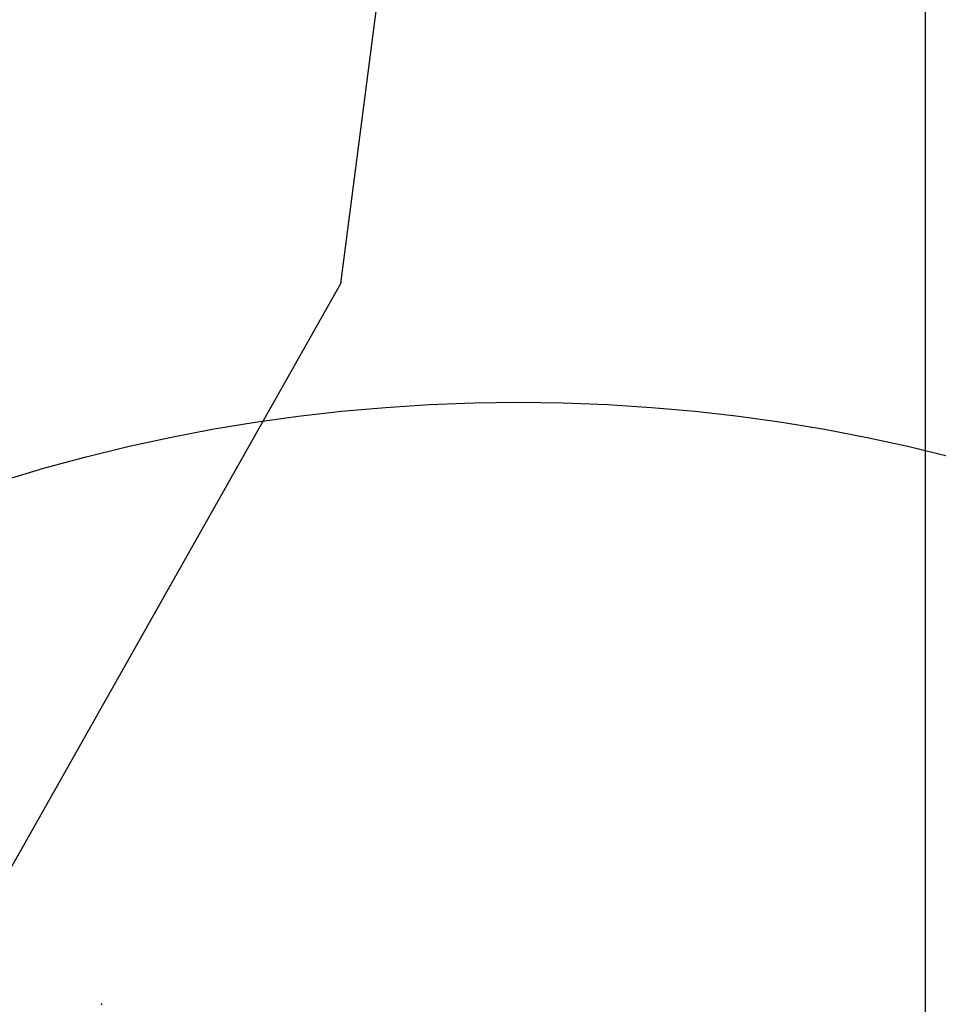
# Model space of a CAD drawing. Header units: millimetres. Extents: x 196436 to 199900, y 8705373 to 8708636.
# Tile 51 of 92: x 197956 to 198001, y 8707124 to 8707171. Entities that reach past the tile are written whole.
import ezdxf

# ---------------------------------------------------------------- set-up
doc = ezdxf.new("R2010")
doc.units = ezdxf.units.MM
doc.header["$LTSCALE"] = 5
for name, color, linetype in [('CERCA', 3, 'CERCA_LINE'), ('DIM', 7, 'Continuous'), ('MALHA', 9, 'Continuous'), ('RIO', 130, 'Continuous')]:
    doc.layers.add(name, color=color, linetype=linetype)
doc.linetypes.add('CERCA_LINE', pattern='A,0.5,-0.2,["X",Standard,S=0.1,R=0,X=-0.1,Y=-0.05],-0.25', length=0.95)

msp = doc.modelspace()

# ---------------------------------------------------------------- linework, layer by layer
at = {"layer": 'CERCA'}
msp.add_point((197960.281, 8707123.909, 679.312), dxfattribs=at)
at = {"layer": 'DIM', "color": 1}
msp.add_circle((197980.388, 8707069.569), 83.371, dxfattribs=at)
at = {"layer": 'MALHA'}
for q in [(198000, 8705384.785), (198000, 8707000)]:
    msp.add_line((198000, 8708635.599), q, dxfattribs=at)
at = {"layer": 'RIO'}
msp.add_lwpolyline([(197880.83, 8707062.22), (197900.832, 8707079.329), (197927.199, 8707101.84), (197954.487, 8707127.968), (197971.831, 8707158.664), (197974.644, 8707180.374), (197964.839, 8707216.619), (197965.891, 8707250.103), (197965.132, 8707283.594), (197974.253, 8707298.035), (197999.686, 8707314.215), (198034.129, 8707319.494), (198084.892, 8707328.323), (198150.998, 8707324.413), (198176.288, 8707308.011), (198197.022, 8707291.402)], dxfattribs=at)

doc.saveas('drawing.dxf')
